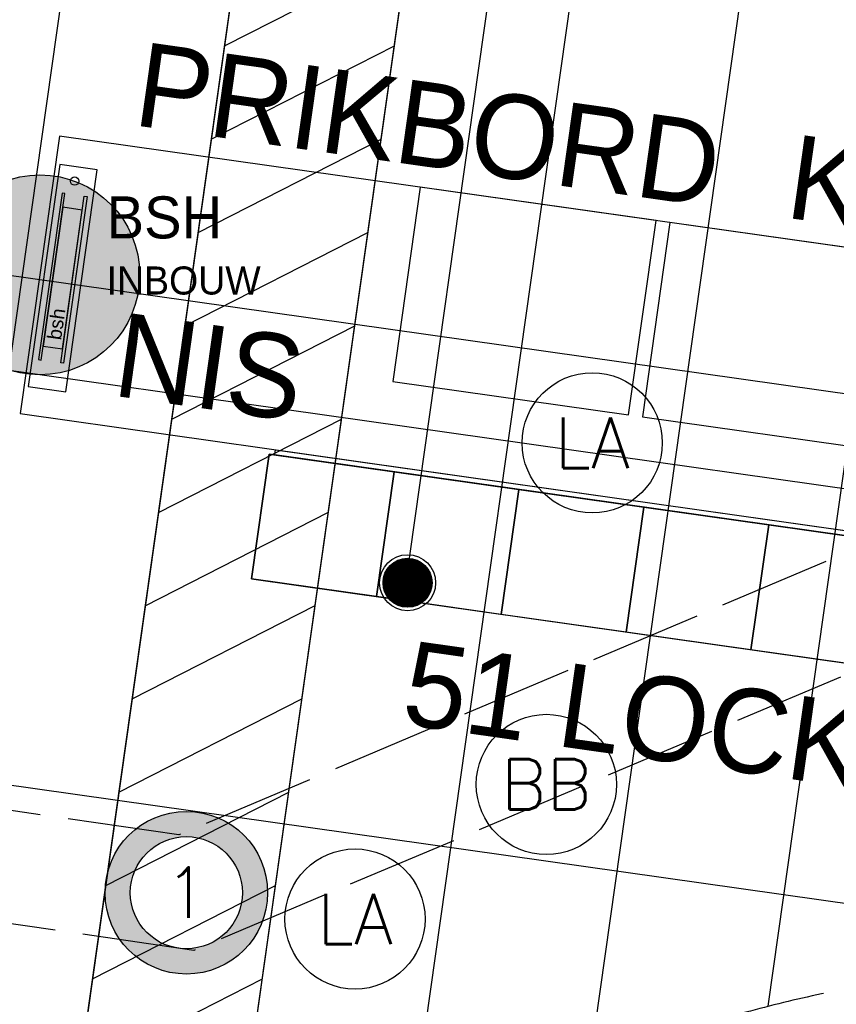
# Model space of a CAD drawing. Header units: millimetres. Extents: x -4107 to 114693, y -37499 to 54671.
# Tile 25 of 156: x 37611 to 40525, y 32187 to 35699. Entities that reach past the tile are written whole.
import ezdxf
from ezdxf.enums import TextEntityAlignment as Align

# ---------------------------------------------------------------- set-up
doc = ezdxf.new("R2010")
doc.units = ezdxf.units.MM
doc.header["$LTSCALE"] = 50
doc.linetypes.add('XREF_06_Vloergoot installaties$0$E_GOOT5', pattern=[10, 8, -2])
doc.linetypes.add('XREF_06_werkset$0$B0403', pattern=[37.5, 25, -12.5])
for name, color, linetype in [('FOK_ BRANDSLANGHASPELS', 2, 'Continuous'), ('FOK_02B_SOLIDS', 253, 'Continuous'), ('FOK_05---_TEKST_25', 2, 'Continuous'), ('FOK_22_BINNENWANDEN', 2, 'Continuous'), ('FOK_72_VAST MEUBILAIR', 1, 'Continuous'), ('FOK_82_LOS MEUBILAIR', 1, 'Continuous'), ('XREF_06_PLAFOND$0$AA45----_PLAFONDAFW', 1, 'Continuous'), ('XREF_06_PLAFOND$0$AI45----_PLAFONDAFW', 2, 'Continuous'), ('XREF_06_Sprinkler installatie$0$WL524---', 4, 'Continuous'), ('XREF_06_Sprinkler installatie$0$WL6516--', 4, 'Continuous'), ('XREF_06_verlichting$0$EL6311--', 3, 'Continuous'), ('XREF_06_Vloergoot installaties$0$EL6131--_VG', 3, 'Continuous'), ('XREF_06_Vloergoot installaties$0$EL6222--', 3, 'Continuous'), ('XREF_06_werkset$0$AL281L4-_STREEPG-BOV', 242, 'XREF_06_werkset$0$B0403')]:
    doc.layers.add(name, color=color, linetype=linetype)
doc.styles.add('XREF_06_Sprinkler installatie$0$Standard', font='txt')
doc.styles.add('XREF_06_verlichting$0$BURO-018', font='simplex.shx', dxfattribs={"height": 180})
doc.styles.add('XREF_06_Vloergoot installaties$0$BURO-018', font='simplex.shx', dxfattribs={"height": 180})

# ---------------------------------------------------------------- blocks, each defined once
blk = doc.blocks.new('XREF_06_Sprinkler installatie$0$SP-KOP02')
at = {"color": 0, "linetype": 'Continuous'}
for p, q in [((-0.875, -0.023), (0.023, 0.875)), ((-0.847, -0.219), (0.219, 0.847)), ((-0.843, 0.233), (-0.233, 0.843)), ((-0.786, -0.383), (0.383, 0.786)), ((-0.702, -0.523), (0.523, 0.702)), ((-0.595, -0.641), (0.641, 0.595)), ((-0.469, -0.739), (0.739, 0.469)), ((-0.32, -0.815), (0.815, 0.32)), ((-0.144, -0.863), (0.863, 0.144)), ((0.072, -0.872), (0.872, -0.072)), ((0.381, -0.788), (0.788, -0.381))]:
    blk.add_line(p, q, dxfattribs=at)
at = {"color": 0, "linetype": 'Continuous', "const_width": 0.875}
blk.add_lwpolyline([(-0.438, 0, 1), (0.438, 0, 1)], format="xyb", close=True, dxfattribs=at)
at = {"color": 0, "linetype": 'Continuous'}
for radius in [1, 0.875]:
    blk.add_circle((0, 0), radius, dxfattribs=at)
at = {"color": 0, "linetype": 'Continuous', "style": 'XREF_06_Sprinkler installatie$0$Standard', "flags": 1}
for tag, p in [('SP_MATCODE', (2, 2)), ('SP_TEMP', (2, -3)), ('SP_DOORL', (2, -5)), ('SP_KFACT', (2, -7)), ('SP_SPRHK', (2, -9)), ('SP_KLEP', (2, -11))]:
    blk.add_attdef(tag, p, '', height=1, dxfattribs=at)
blk = doc.blocks.new('XREF_06_Sprinkler installatie')
at = {"layer": 'XREF_06_Sprinkler installatie$0$WL524---'}
for p, q in [((39372.7, 36406.3), (38985.1, 33669.3)), ((34919.5, 34825), (49229.2, 32798.6))]:
    blk.add_line(p, q, dxfattribs=at)
at = {"layer": 'XREF_06_Sprinkler installatie$0$WL6516--', "xscale": 99.9999999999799, "yscale": 100, "zscale": 100, "rotation": 7.589429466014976}
blk.add_blockref('XREF_06_Sprinkler installatie$0$SP-KOP02', (38995.1, 33690.8), dxfattribs=at)
blk = doc.blocks.new('XREF_06_Vloergoot installaties$0$E00415')
at = {"linetype": 'Continuous'}
h = blk.add_hatch(color=0, dxfattribs=at)
edge = h.paths.add_edge_path()
edge.add_arc((0, 0), 2.9, 0, 360)
edge = h.paths.add_edge_path(flags=16)
edge.add_arc((0, 0), 2, 0, 360)
at = {"color": 0, "linetype": 'Continuous'}
for radius in [2.9, 2]:
    blk.add_circle((0, 0), radius, dxfattribs=at)
at = {"color": 0, "linetype": 'Continuous', "style": 'XREF_06_Vloergoot installaties$0$BURO-018'}
for tag, p in [('E_GKAST', (0, 8)), ('E_GROEP', (0, 5)), ('E_SGROEP', (4.5, 5))]:
    blk.add_attdef(tag, text='', height=1.8, dxfattribs=at).set_placement(p, align=Align.MIDDLE)
at = {"color": 0, "linetype": 'Continuous', "style": 'XREF_06_Vloergoot installaties$0$BURO-018', "flags": 1}
for tag, p in [('E_VERMCODE', (13, 5)), ('E_MATCODE', (0, 0))]:
    blk.add_attdef(tag, text='', height=1.8, dxfattribs=at).set_placement(p, align=Align.MIDDLE)
blk = doc.blocks.new('XREF_06_Vloergoot installaties')
at = {"layer": 'XREF_06_Vloergoot installaties$0$EL6131--_VG', "linetype": 'XREF_06_Vloergoot installaties$0$E_GOOT5'}
for p, q in [((44632.9, 35517.9), (38179.3, 32791.4)), ((44685.5, 35105.9), (38232.1, 32379.5)), ((38179.3, 32791.4), (32087.5, 33677.9)), ((38232.1, 32379.5), (32427.3, 33224.3))]:
    blk.add_line(p, q, dxfattribs=at)
at = {"layer": 'XREF_06_Vloergoot installaties$0$EL6222--'}
ref = blk.add_blockref('XREF_06_Vloergoot installaties$0$E00415', (38205.7, 32585.4), dxfattribs=dict(at, xscale=99.99999999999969, yscale=100, zscale=100, rotation=352.2551880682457))
ref.add_attrib('E_GROEP', '1', dxfattribs={"layer": '0', "color": 1, "linetype": 'Continuous', "height": 180, "style": 'XREF_06_Vloergoot installaties$0$BURO-018'}).set_placement((38205.7, 32585.4), align=Align.MIDDLE)
blk = doc.blocks.new('XREF_06_PLAFOND')
at = {"layer": 'XREF_06_PLAFOND$0$AA45----_PLAFONDAFW'}
h = blk.add_hatch(dxfattribs=at)
h.set_pattern_fill('ANSI31', color=256, scale=2200, angle=342.02, style=0)
h.set_pattern_definition([(27.02, (0, 0), (-124.9329, 244.9832), [])])
h.paths.add_polyline_path([(37634.9, 30612.6), (38329.8, 31240.4), (39017.2, 36094.7), (38411.2, 36094.7)])
at = {"layer": 'XREF_06_PLAFOND$0$AI45----_PLAFONDAFW'}
h = blk.add_hatch(dxfattribs=at)
h.set_pattern_fill('_USER,_O', color=256, scale=1800, pattern_type=0)
h.set_pattern_definition([(351.94, (60508.5, -17546.5), (252.38, 1782.22), [])])
edge = h.paths.add_edge_path(flags=16)
edge.add_arc((41622.2, 26897.4), 5449.9, 0, 180)
edge.add_arc((41622.2, 26897.4), 5449.9, 180, 360)
h.paths.add_polyline_path([(49833.5, 30277.3), (51633.5, 30277.3), (51633.5, 27677.3), (49833.5, 27677.3)], flags=16)
edge = h.paths.add_edge_path(flags=16)
edge.add_arc((86127.3, 26613.5), 3800, 0, 180)
edge.add_arc((86127.3, 26613.5), 3800, 180, 360)
edge = h.paths.add_edge_path(flags=16)
edge.add_arc((74998.8, -10766.8), 5450, 0, 180)
edge.add_arc((74998.8, -10766.8), 5450, 180, 360)
edge = h.paths.add_edge_path()
edge.add_arc((59888.1, 10791.1), 9323.9, 341.24236, 446.62909)
edge.add_line((60436.4, 20098.9), (31243.3, 21827.8))
edge.add_line((31243.3, 21827.8), (28955.1, 21950.5))
edge.add_line((28955.1, 21950.5), (30807, 36094.7))
edge.add_line((30807, 36094.7), (95373.9, 36094.7))
edge.add_line((95373.9, 36094.7), (86392.8, -27327.7))
edge.add_line((86392.8, -27327.7), (59702.3, -18665.8))
edge.add_line((59702.3, -18665.8), (68716.8, 7792.9))
h = blk.add_hatch(dxfattribs=at)
h.set_pattern_fill('_USER,_O', color=256, scale=600, angle=90, pattern_type=0)
h.set_pattern_definition([(81.94, (95317.84, 35698.9), (-594.073, 84.126), [])])
edge = h.paths.add_edge_path(flags=16)
edge.add_arc((86127.3, 26613.5), 3800, 0, 360)
edge = h.paths.add_edge_path(flags=16)
edge.add_arc((74998.8, -10766.8), 5450, 0, 360)
edge = h.paths.add_edge_path(flags=16)
edge.add_arc((41622.2, 26897.4), 5449.9, 0, 360)
h.paths.add_polyline_path([(49933.5, 30177.3), (51533.5, 30177.3), (51533.5, 27777.3), (49933.5, 27777.3)], flags=16)
edge = h.paths.add_edge_path()
edge.add_arc((59888.1, 10791.1), 9323.9, 341.24236, 446.62909)
edge.add_line((60436.4, 20098.9), (31243.3, 21827.8))
edge.add_line((31243.3, 21827.8), (28955.1, 21950.5))
edge.add_line((28955.1, 21950.5), (30807, 36094.7))
edge.add_line((30807, 36094.7), (95373.9, 36094.7))
edge.add_line((95373.9, 36094.7), (86392.8, -27327.7))
edge.add_line((86392.8, -27327.7), (59702.3, -18665.8))
edge.add_line((59702.3, -18665.8), (68716.8, 7792.9))
at = {"layer": 'XREF_06_PLAFOND$0$AA45----_PLAFONDAFW'}
blk.add_lwpolyline([(37634.9, 30612.6), (38329.8, 31240.4), (39017.2, 36094.7), (38411.2, 36094.7)], close=True, dxfattribs=at)
blk = doc.blocks.new('XREF_06_verlichting$0$1115B3A')
at = {"color": 0, "linetype": 'Continuous'}
blk.add_circle((0, 0), 2.5, dxfattribs=at)
at = {"color": 0, "linetype": 'Continuous', "style": 'XREF_06_verlichting$0$BURO-018'}
for tag, p in [('E_GKAST', (0, 8)), ('E_GROEP', (0, 5)), ('E_SGROEP', (4.5, 5)), ('E_ARMCODE', (0, 0)), ('E_SLET', (4.5, -1))]:
    blk.add_attdef(tag, text='', height=1.8, dxfattribs=at).set_placement(p, align=Align.MIDDLE)
blk = doc.blocks.new('XREF_06_verlichting')
at = {"layer": 'XREF_06_verlichting$0$EL6311--'}
ref = blk.add_blockref('XREF_06_verlichting$0$1115B3A', (39654, 34189.6), dxfattribs=dict(at, xscale=100, yscale=100, zscale=100))
ref.add_attrib('E_ARMCODE', 'LA', dxfattribs={"layer": '0', "color": 1, "linetype": 'Continuous', "height": 180, "style": 'XREF_06_verlichting$0$BURO-018'}).set_placement((39654, 34189.6), align=Align.MIDDLE)
ref = blk.add_blockref('XREF_06_verlichting$0$1115B3A', (39490.3, 32971.5), dxfattribs=dict(at, xscale=100, yscale=100, zscale=100))
ref.add_attrib('E_ARMCODE', 'BB', dxfattribs={"layer": '0', "color": 1, "linetype": 'Continuous', "height": 180, "style": 'XREF_06_verlichting$0$BURO-018'}).set_placement((39490.3, 32971.5), align=Align.MIDDLE)
ref = blk.add_blockref('XREF_06_verlichting$0$1115B3A', (38807.5, 32491.5), dxfattribs=dict(at, xscale=100, yscale=100, zscale=100))
ref.add_attrib('E_ARMCODE', 'LA', dxfattribs={"layer": '0', "color": 1, "linetype": 'Continuous', "height": 180, "style": 'XREF_06_verlichting$0$BURO-018'}).set_placement((38807.5, 32491.5), align=Align.MIDDLE)
blk = doc.blocks.new('XREF_06_werkset')
at = {"layer": 'XREF_06_werkset$0$AL281L4-_STREEPG-BOV', "ltscale": 0.5}
blk.add_arc((41622.5, 26897.4), 5449.9, 42.9722, 137.0278, dxfattribs=at)
blk = doc.blocks.new('A$C4D8164B4')
at = {"layer": 'FOK_ BRANDSLANGHASPELS'}
h = blk.add_hatch(color=252, dxfattribs=at)
edge = h.paths.add_edge_path()
edge.add_arc((20128.9, 20117.4), 356.6, 0, 360)
at = {"layer": 'FOK_ BRANDSLANGHASPELS', "color": 2}
blk.add_circle((20000, 20000), 20000, dxfattribs=at)
at = {"layer": 'FOK_ BRANDSLANGHASPELS', "color": 6}
blk.add_circle((20128.9, 20117.4), 356.6, dxfattribs=at)
blk = doc.blocks.new('6e ontmoetingsgebied 01')
at = {"layer": 'FOK_72_VAST MEUBILAIR'}
for points in [[(-15355.1, 2393), (-12236.2, 1951.3), (-12096, 2941.4), (-15214.9, 3383.1)], [(-14529.6, 1803.4), (-7400.8, 793.9), (-7337.7, 1239.4), (-14466.5, 2248.9)], [(-14446.7, 2246.1), (-14444.2, 2264), (-7354.9, 1260.1), (-7357.5, 1242.2)]]:
    blk.add_lwpolyline(points, close=True, dxfattribs=at)
at = {"layer": 'FOK_72_VAST MEUBILAIR', "color": 253}
for points in [[(-13927.8, 3200.8), (-14025.9, 2507.7), (-13184.3, 2388.5), (-13086.2, 3081.6)], [(-13036.6, 3074.6), (-13134.8, 2381.5), (-12293.2, 2262.3), (-12195, 2955.4)], [(-14466.5, 2248.9), (-14021, 2185.8), (-14084.1, 1740.3), (-14529.6, 1803.4)], [(-14021, 2185.8), (-13575.4, 2122.8), (-13638.5, 1677.2), (-14084.1, 1740.3)], [(-13575.4, 2122.8), (-13129.9, 2059.7), (-13193, 1614.1), (-13638.5, 1677.2)], [(-13129.9, 2059.7), (-12684.3, 1996.6), (-12747.4, 1551), (-13193, 1614.1)], [(-12684.3, 1996.6), (-12238.8, 1933.5), (-12301.9, 1487.9), (-12747.4, 1551)]]:
    blk.add_lwpolyline(points, close=True, dxfattribs=at)
at = {"layer": 'FOK_05---_TEKST_25', "char_height": 300, "width": 57960.996, "attachment_point": 1, "rotation": 351.94}
for s, insert in [('{\\fCentury Gothic|b0|i0|c0|p34;PRIKBORD}', (-14915, 3719.5)), ('{\\fCentury Gothic|b0|i0|c0|p34;KOFFIE}', (-12588.2, 3390)), ('{\\fCentury Gothic|b0|i0|c0|p34;NIS}', (-14989.1, 2755.1)), ('{\\fCentury Gothic|b0|i0|c0|p34;51 LOCKERS}', (-13958.7, 1584.3))]:
    blk.add_mtext(s, dxfattribs=dict(at, insert=insert))
blk = doc.blocks.new('A$C333B68CE')
at = {"color": 253}
blk.add_lwpolyline([(0, 0), (800, 0), (800, 135), (0, 135)], close=True, dxfattribs=at)
at = {"color": 13}
for points in [[(100, 102.5), (700, 102.5), (700, 112.5), (100, 112.5)], [(150, 32.5), (650, 32.5), (650, 102.5), (150, 102.5)], [(100, 32.5), (700, 32.5), (700, 22.5), (100, 22.5)]]:
    blk.add_lwpolyline(points, close=True, dxfattribs=at)
blk.add_circle((748.6, 74.1), 15, dxfattribs=at)
at = {"color": 13, "insert": (178.2, 92.3), "char_height": 50, "width": 193.007, "attachment_point": 1}
blk.add_mtext('{\\fArial|b0|i0|c0|p34;bsh}', dxfattribs=at)

msp = doc.modelspace()

# ---------------------------------------------------------------- block references
for name in ['XREF_06_werkset', 'XREF_06_PLAFOND', 'XREF_06_PLAFOND', 'XREF_06_Sprinkler installatie', 'XREF_06_Sprinkler installatie', 'XREF_06_Vloergoot installaties', 'XREF_06_Vloergoot installaties']:
    msp.add_blockref(name, (0, 0))
at = {"rotation": 81.93999958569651}
msp.add_blockref('A$C333B68CE', (37775.4, 34371.8), dxfattribs=at)
at = {"layer": 'FOK_ BRANDSLANGHASPELS', "color": 5}
msp.add_blockref('A$C4D8164B4', (17554.1, 14671.5), dxfattribs=at)
at = {"layer": 'FOK_02B_SOLIDS'}
msp.add_blockref('6e ontmoetingsgebied 01', (52967.9, 31900.9), dxfattribs=at)
at = {"layer": 'FOK_22_BINNENWANDEN'}
msp.add_blockref('XREF_06_verlichting', (0, 0), dxfattribs=at)

# ---------------------------------------------------------------- texts
at = {"layer": 'FOK_82_LOS MEUBILAIR', "color": 2, "insert": (37921, 35068.8), "char_height": 150, "width": 57960.996, "attachment_point": 1}
msp.add_mtext('{\\fCentury Gothic|b0|i0|c0|p34;BSH\\P\\H0.66667x;INBOUW}', dxfattribs=at)

doc.saveas('drawing.dxf')
